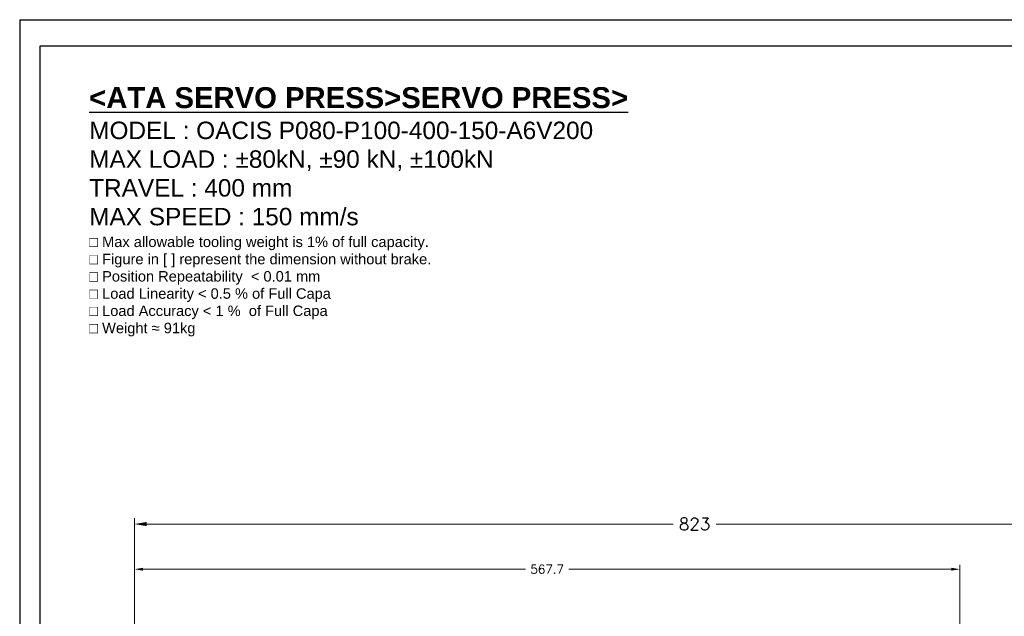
# Model space of a CAD drawing. Header units: inches. Extents: x 0 to 1685, y 0 to 1188.
# Tile 6 of 18: x 0 to 677, y 778 to 1188. Entities that reach past the tile are written whole.
import ezdxf

# ---------------------------------------------------------------- set-up
doc = ezdxf.new("R2010")
doc.units = ezdxf.units.IN
doc.layers.add('ATA-TEXT', color=7, linetype='Continuous')
doc.layers.add('Layer0000', color=7, linetype='Continuous', lineweight=25)
doc.styles.get("Standard").update_dxf_attribs({"font": 'simplex.shx'})
doc.styles.add('주 문자 (ISO)', font='arial.ttf')
doc.dimstyles.new('ata_A0$0', dxfattribs={"dimtxt": 6, "dimasz": 6, "dimexe": 3, "dimexo": 3, "dimgap": 3, "dimtad": 0, "dimtih": 1, "dimtoh": 1, "dimdec": 6, "dimdsep": 46, "dimtxsty": 'Standard', "dimcen": 0, "dimclrd": 252, "dimclre": 252, "dimclrt": 4, "dimadec": 6, "dimazin": 2, "dimtfac": 1, "dimtdec": 6, "dimtofl": 0, "dimtmove": 0, "dimatfit": 3, "dimfxl": 0, "dimtolj": 1, "dimtzin": 0, "dimlwd": 0, "dimlwe": 0, "dimarcsym": 0})
doc.dimstyles.new('ata_A1', dxfattribs={"dimtxt": 4.2, "dimasz": 4.2, "dimexe": 2, "dimexo": 2, "dimgap": 2, "dimtad": 0, "dimtih": 1, "dimtoh": 1, "dimdec": 6, "dimdsep": 46, "dimtxsty": 'Standard', "dimcen": 0, "dimclrd": 252, "dimclre": 252, "dimclrt": 4, "dimadec": 6, "dimazin": 2, "dimtfac": 1, "dimtdec": 6, "dimtofl": 0, "dimtmove": 0, "dimatfit": 3, "dimfxl": 0, "dimtolj": 1, "dimtzin": 0, "dimlwd": 0, "dimlwe": 0, "dimarcsym": 0})

# ---------------------------------------------------------------- blocks, each defined once
blk = doc.blocks.new('*D9581')
at = {"layer": 'Defpoints', "color": 0}
for p in [(646.61, 810.31), (78.91, 715.96), (646.61, 669.96)]:
    blk.add_point(p, dxfattribs=at)
at = {"layer": 'Layer0000', "color": 252, "linetype": 'Continuous', "lineweight": 0}
for p, q in [((78.91, 718.96), (78.91, 813.31)), ((646.61, 672.96), (646.61, 813.31)), ((84.91, 810.31), (347.76, 810.31)), ((640.61, 810.31), (377.76, 810.31))]:
    blk.add_line(p, q, dxfattribs=at)
at = {"layer": 'Layer0000', "color": 252}
for points in [[(84.91, 811.31), (84.91, 809.31), (78.91, 810.31)], [(640.61, 809.31), (640.61, 811.31), (646.61, 810.31)]]:
    blk.add_solid(points, dxfattribs=at)
at = {"layer": 'Layer0000', "color": 4, "lineweight": 25, "insert": (362.76, 810.31), "char_height": 6, "attachment_point": 5}
blk.add_mtext('\\A1;567.7', dxfattribs=at)
blk = doc.blocks.new('*D9580')
at = {"layer": 'Defpoints', "color": 0}
for p in [(901.91, 841.36), (78.91, 715.96), (901.91, 500.96)]:
    blk.add_point(p, dxfattribs=at)
at = {"layer": 'Layer0000', "color": 252, "linetype": 'Continuous', "lineweight": 0}
for p, q in [((78.91, 719.96), (78.91, 845.36)), ((87.31, 841.36), (449.32, 841.36)), ((893.51, 841.36), (478.9, 841.36)), ((901.91, 504.96), (901.91, 845.36))]:
    blk.add_line(p, q, dxfattribs=at)
at = {"layer": 'Layer0000', "color": 252}
for points in [[(87.31, 842.76), (87.31, 839.96), (78.91, 841.36)], [(893.51, 839.96), (893.51, 842.76), (901.91, 841.36)]]:
    blk.add_solid(points, dxfattribs=at)
at = {"layer": 'Layer0000', "color": 4, "lineweight": 25, "insert": (453.32, 845.56), "char_height": 8.4, "attachment_point": 1}
blk.add_mtext('\\A1;823', dxfattribs=at)
blk = doc.blocks.new('ata-Border-A1-002')
at = {"color": 253, "ltscale": 0.5}
for q in [(841, 594), (0, 0)]:
    blk.add_line((0, 594), q, dxfattribs=at)
blk.add_line((7, 585), (834, 585))
at = {"ltscale": 0.5}
blk.add_line((7, 9), (7, 585), dxfattribs=at)

msp = doc.modelspace()

# ---------------------------------------------------------------- block references
at = {"xscale": 2, "yscale": 2, "zscale": 2}
msp.add_blockref('ata-Border-A1-002', (0, 0), dxfattribs=at)

# ---------------------------------------------------------------- texts
at = {"layer": 'ATA-TEXT', "color": 7, "insert": (47.7919774, 1141.6478128), "char_height": 4.2, "attachment_point": 1, "line_spacing_factor": 0.987388, "style": '주 문자 (ISO)'}
msp.add_mtext('{\\fArial|b1|i0|c129|p34;\\H3.42860x;\\L<ATA SERVO PRESS>SERVO PRESS>}\\P{\\fArial|b0|i0|c129|p34;\\H2.85705x;MODEL : OACIS}{\\fArial|b0|i0|c0|p34;\\H2.85705x; }{\\fArial|b0|i0|c129|p34;\\H2.85705x;P080-P100-400-150-A}{\\fArial|b0|i0|c0|p34;\\H2.85705x;6V200}\\P{\\fArial|b0|i0|c129|p34;\\H2.85705x;MAX LOAD :}{\\fArial|b0|i0|c0|p34;\\H2.85705x; ±80kN, }{\\fArial|b0|i0|c129|p34;\\H2.85705x;±90 kN, ±100kN}\\P{\\fArial|b0|i0|c129|p34;\\H2.85705x;TRAVEL : 400 mm}\\P{\\fArial|b0|i0|c129|p34;\\H2.85705x;MAX SPEED : 150 mm/s}\\P{\\fArial|b0|i0|c129|p34;\\H1.71423x;□ Max allowable tooling weight is 1% of full capacity.}\\P{\\fArial|b0|i0|c129|p34;\\H1.71423x;□ Figure in [ ] represent the dimension without brake.}\\P{\\fArial|b0|i0|c129|p34;\\H1.71423x;□ Position Repeatability  }{\\fArial|b0|i0|c129|p34;\\H1.71423x;<}{\\fArial|b0|i0|c129|p34;\\H1.71423x; 0.01 mm}\\P{\\fArial|b0|i0|c129|p34;\\H1.71423x;□ Load Linearity }{\\fArial|b0|i0|c129|p34;\\H1.71423x;<}{\\fArial|b0|i0|c129|p34;\\H1.71423x; 0.5 % of Full Capa}\\P{\\fArial|b0|i0|c129|p34;\\H1.71423x;□ Load Accuracy }{\\fArial|b0|i0|c129|p34;\\H1.71423x;<}{\\fArial|b0|i0|c129|p34;\\H1.71423x; 1 %  of Full Capa}\\P{\\fArial|b0|i0|c129|p34;\\H1.71423x;□ Weight }{\\fArial|b0|i0|c0|p34;\\H1.71423x;≈}{\\fArial|b0|i0|c129|p34;\\H1.71423x; 91kg}', dxfattribs=at)

# ---------------------------------------------------------------- dimensions: what is measured, and where the dimension line sits
at = {"layer": 'Layer0000', "color": 7, "linetype": 'Continuous', "lineweight": 25}
dim = msp.add_linear_dim(base=(901.9141311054, 841.3578870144), p1=(78.9141311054, 715.9585330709), p2=(901.9141311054, 500.9585330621), angle=180, dimstyle='ata_A1', override={"dimscale": 2, "dimtol": 0, "dimlim": 0, "dimtp": 0, "dimtm": 0, "dimtfac": 0.5, "dimtdec": 6, "dimtolj": 1, "dimtzin": 0}, dxfattribs=at)
dim.commit()
dim.dimension.update_dxf_attribs({"geometry": '*D9580', "text_midpoint": (464.1104719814, 841.3578870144), "dimtype": 160})
dim = msp.add_linear_dim(base=(646.6141309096, 810.3083454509), p1=(78.9141311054, 715.9585330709), p2=(646.6141309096, 669.9585335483), dimstyle='ata_A0$0', dxfattribs=at)
dim.commit()
dim.dimension.update_dxf_attribs({"geometry": '*D9581', "text_midpoint": (362.7641310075, 810.3083454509)})

doc.saveas('drawing.dxf')
